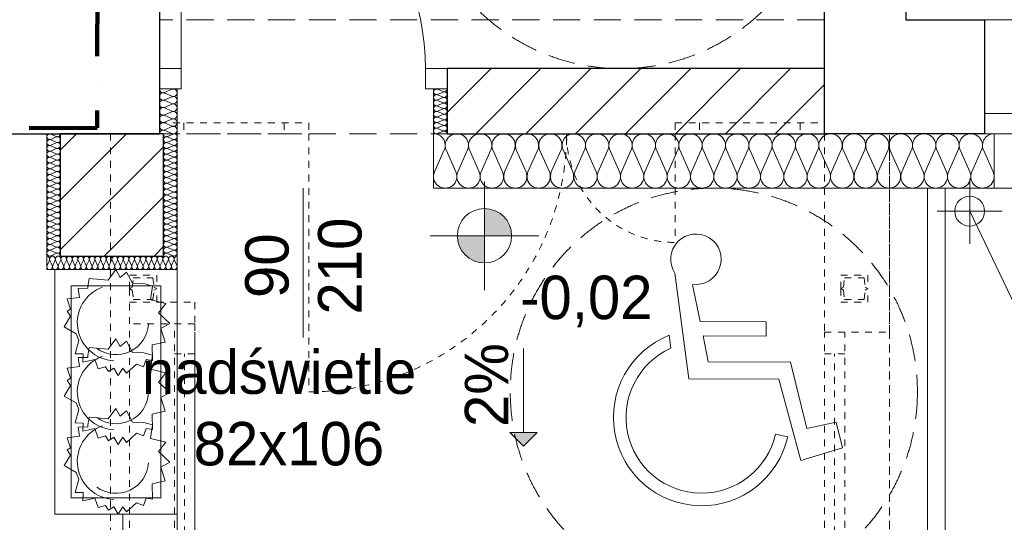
# Model space of a CAD drawing. Extents: x -220425 to -93252, y -20065 to 80294.
# Tile 70 of 103: x -124027 to -120399, y -11445 to -9595. Entities that reach past the tile are written whole.
import ezdxf

# ---------------------------------------------------------------- set-up
doc = ezdxf.new("R2010")
doc.units = 0
doc.header["$MEASUREMENT"] = 0
for name, pattern in [('Hidden Line', [50, 25, -25]), ('Krawędzie ukryte', [150, 100, -50]), ('Kreski i kropki', [450, 250, -100, 0, -100])]:
    doc.linetypes.add(name, pattern=pattern)
for name, color, linetype, lineweight, true_color in [('Arch drzwi_Nr_Pióra__4', 7, 'Continuous', 9, 0x029e21), ('Arch ocieplenie_Nr_Pióra__22', 7, 'Continuous', 9, 0x7f7f7f), ('Arch ocieplenie_Nr_Pióra__24', 7, 'Continuous', 9, 0x029e21), ('Arch okna_Nr_Pióra__4', 7, 'Continuous', 9, 0x029e21), ('Arch wyposarzenie_Nr_Pióra__2', 7, 'Continuous', 13, 0x7f7f7f), ('Arch wyposarzenie_Nr_Pióra__4', 7, 'Continuous', 9, 0x029e21)]:
    doc.layers.add(name, color=color, linetype=linetype, lineweight=lineweight, true_color=true_color)
for name, color, linetype, lineweight in [('Arch opisy_Nr_Pióra__21', 7, 'Continuous', 9), ('Arch rynny_Nr_Pióra__21', 7, 'Continuous', 9), ('Arch schody_Nr_Pióra__21', 7, 'Continuous', 9), ('arch spadki_Nr_Pióra__21', 7, 'Continuous', 9), ('Arch wyburzenia_Nr_Pióra__46', 5, 'Continuous', 13), ('Arch ściany nośne_Nr_Pióra__21', 7, 'Continuous', 9), ('Arch ściany nośne_Nr_Pióra__27', 7, 'Continuous', 30), ('INWENT KONST. DREWNIANA_Nr_Pióra__20', 1, 'Continuous', 100), ('INWENT RZĘDNE_Nr_Pióra__21', 7, 'Continuous', 9), ('INWENT. DRZWI_Nr_Pióra__101', 8, 'Continuous', 13), ('INWENT. OKNA_Nr_Pióra__101', 8, 'Continuous', 13), ('INWENT.ŚCIANY_Nr_Pióra__1', 7, 'Continuous', 25), ('INWENT.ŚCIANY_Nr_Pióra__101', 8, 'Continuous', 13), ('Inwentaryzacja Konst._Nr_Pióra__101', 8, 'Continuous', 13), ('Istniejące schody_Nr_Pióra__101', 8, 'Continuous', 13), ('Istniejące stropy_Nr_Pióra__5', 7, 'Continuous', 13), ('PODKŁAD', 252, 'Continuous', 35)]:
    doc.layers.add(name, color=color, linetype=linetype, lineweight=lineweight)
doc.styles.add('GENERATED_STYLE_2', font='txt')
doc.styles.add('GENERATED_STYLE_6', font='txt')
pattern_1 = [(45, (0, 0), (-91.92388, 91.92388), [])]

# ---------------------------------------------------------------- blocks, each defined once
blk = doc.blocks.new('parter')
at = {"layer": 'Arch schody_Nr_Pióra__21', "linetype": 'Continuous'}
blk.add_hatch(color=252, dxfattribs=at).paths.add_polyline_path([(-186031.2, -11165.1), (-186081.2, -11115.1), (-185981.2, -11115.1)], flags=0)
at = {"layer": 'Arch ściany nośne_Nr_Pióra__21', "linetype": 'Continuous'}
h = blk.add_hatch(dxfattribs=at)
h.set_pattern_fill('Common_Brick', color=252, style=0, pattern_type=2)
h.set_pattern_definition(pattern_1)
h.paths.add_polyline_path([(-184922.4, -9775.1), (-186312.4, -9775.1), (-186312.4, -10015.1), (-184922.4, -10015.1)], flags=0)
h = blk.add_hatch(dxfattribs=at)
h.set_pattern_fill('Common_Brick', color=252, style=0, pattern_type=2)
h.set_pattern_definition(pattern_1)
h.paths.add_polyline_path([(-187737.4, -10015.1), (-187737.4, -10465.1), (-187357.4, -10465.1), (-187357.4, -10015.1)], flags=0)
at = {"layer": 'INWENT RZĘDNE_Nr_Pióra__21', "linetype": 'Continuous'}
for points in [[(-186174.8, -10390.5), (-186074.8, -10390.5), (-186082.4, -10352.2), (-186104.1, -10319.8), (-186136.5, -10298.1), (-186174.8, -10290.5)], [(-186174.8, -10390.5), (-186274.8, -10390.5), (-186267.2, -10428.8), (-186245.5, -10461.2), (-186213.1, -10482.9), (-186174.8, -10490.5)]]:
    blk.add_hatch(color=252, dxfattribs=at).paths.add_polyline_path(points, flags=0)
at = {"layer": 'Arch ocieplenie_Nr_Pióra__22', "color": 252, "linetype": 'Continuous'}
for p, q in [((-187326.7, -9851.3), (-187353, -9862.7)), ((-187353, -9865.1), (-187326.7, -9876.5)), ((-186347.5, -9851), (-186327.3, -9859.6)), ((-186327.3, -9861.3), (-186347.5, -9869.9)), ((-187326.7, -9878.8), (-187353, -9890.2)), ((-187353, -9892.6), (-187326.7, -9904)), ((-186347.5, -9871.6), (-186327.3, -9880.2)), ((-186327.3, -9882), (-186347.5, -9890.5)), ((-186347.5, -9892.3), (-186327.3, -9900.8)), ((-187326.7, -9906.3), (-187353, -9917.7)), ((-187353, -9920.1), (-187326.7, -9931.5)), ((-187326.7, -9933.8), (-187353, -9945.2)), ((-186327.3, -9902.6), (-186347.5, -9911.2)), ((-186347.5, -9912.9), (-186327.3, -9921.5)), ((-186327.3, -9923.2), (-186347.5, -9931.8)), ((-186347.5, -9933.5), (-186327.3, -9942.1)), ((-187353, -9947.6), (-187326.7, -9959)), ((-187326.7, -9961.3), (-187353, -9972.7)), ((-186327.3, -9943.8), (-186347.5, -9952.4)), ((-186347.5, -9954.1), (-186327.3, -9962.7)), ((-186327.3, -9964.5), (-186347.5, -9973)), ((-186347.5, -9974.8), (-186327.3, -9983.3)), ((-187353, -9975.1), (-187326.7, -9986.5)), ((-187326.7, -9988.8), (-187353, -10000.2)), ((-187353, -10002.6), (-187326.7, -10014)), ((-186327.3, -9985.1), (-186347.5, -9993.7)), ((-186347.5, -9995.4), (-186327.3, -10004)), ((-186327.3, -10005.7), (-186347.5, -10014.3)), ((-186358.8, -10155.6), (-186323, -10074.7)), ((-186315.7, -10074.7), (-186280, -10155.6)), ((-186272.7, -10155.6), (-186236.9, -10074.7)), ((-186229.7, -10074.7), (-186193.9, -10155.6)), ((-186186.7, -10155.6), (-186150.9, -10074.7)), ((-186143.7, -10074.7), (-186107.9, -10155.6)), ((-186100.6, -10155.6), (-186064.8, -10074.7)), ((-186057.6, -10074.7), (-186021.8, -10155.6)), ((-186014.6, -10155.6), (-185978.8, -10074.7)), ((-185971.6, -10074.7), (-185935.8, -10155.6)), ((-185928.6, -10155.6), (-185892.8, -10074.7)), ((-185885.5, -10074.7), (-185849.7, -10155.6)), ((-185842.5, -10155.6), (-185806.7, -10074.7)), ((-185799.5, -10074.7), (-185763.7, -10155.6)), ((-185756.5, -10155.6), (-185720.7, -10074.7)), ((-185713.5, -10074.7), (-185677.7, -10155.6)), ((-185670.4, -10155.6), (-185634.6, -10074.7)), ((-185627.4, -10074.7), (-185591.6, -10155.6)), ((-185584.4, -10155.6), (-185548.6, -10074.7)), ((-185541.4, -10074.7), (-185505.6, -10155.6)), ((-185498.4, -10155.6), (-185462.6, -10074.7)), ((-185455.3, -10074.7), (-185419.5, -10155.6)), ((-185412.3, -10155.6), (-185376.5, -10074.7)), ((-185369.3, -10074.7), (-185333.5, -10155.6)), ((-185326.3, -10155.6), (-185290.5, -10074.7)), ((-185283.2, -10074.7), (-185247.5, -10155.6)), ((-185240.2, -10155.6), (-185204.4, -10074.7)), ((-185197.2, -10074.7), (-185161.4, -10155.6)), ((-185154.2, -10155.6), (-185118.4, -10074.7)), ((-185111.2, -10074.7), (-185075.4, -10155.6)), ((-185068.1, -10155.6), (-185032.3, -10074.7)), ((-185025.1, -10074.7), (-184989.3, -10155.6)), ((-184982.1, -10155.6), (-184946.3, -10074.7)), ((-184939.1, -10074.7), (-184903.3, -10155.6)), ((-184896.1, -10155.6), (-184860.3, -10074.7)), ((-184853, -10074.7), (-184817.2, -10155.6)), ((-184810, -10155.6), (-184774.2, -10074.7)), ((-184767, -10074.7), (-184731.2, -10155.6)), ((-184724, -10155.6), (-184688.2, -10074.7)), ((-184681, -10074.7), (-184645.2, -10155.6)), ((-184637.9, -10155.6), (-184602.1, -10074.7)), ((-184594.9, -10074.7), (-184559.1, -10155.6)), ((-184551.9, -10155.6), (-184516.1, -10074.7)), ((-184508.9, -10074.7), (-184473.1, -10155.6)), ((-184465.9, -10155.6), (-184430.1, -10074.7)), ((-184422.8, -10074.7), (-184387, -10155.6)), ((-184379.8, -10155.6), (-184344, -10074.7)), ((-184336.8, -10074.7), (-184301, -10155.6))]:
    blk.add_line(p, q, dxfattribs=at)
for centre, major_axis, ratio, start_param, end_param in [((-187358.6, -9877.6), (13.8, 0), 0.994634, 1.158004, 5.125183), ((-187358.6, -9850.1), (13.8, 0), 0.994634, 3.141593, 5.125182), ((-187321.2, -9863.9), (13.8, 0), 0.994634, 4.299595, 8.266775), ((-186351.7, -9860.5), (10.6, 0), 0.969765, 1.158003, 5.125183), ((-186323, -9850.1), (10.6, 0), 0.969765, 4.299596, 6.283185), ((-186323, -9870.8), (10.6, 0), 0.969765, 4.299595, 8.266774), ((-187358.6, -9905.1), (13.8, 0), 0.994634, 1.158004, 5.125183), ((-187321.2, -9891.4), (13.8, 0), 0.994634, 4.299595, 8.266775), ((-186351.7, -9881.1), (10.6, 0), 0.969765, 1.158003, 5.125183), ((-186351.7, -9901.7), (10.6, 0), 0.969765, 1.158003, 5.125183), ((-186323, -9891.4), (10.6, 0), 0.969765, 4.299595, 8.266774), ((-186323, -9912), (10.6, 0), 0.969765, 4.299595, 8.266774), ((-187358.6, -9932.6), (13.8, 0), 0.994634, 1.158004, 5.125183), ((-187321.2, -9918.9), (13.8, 0), 0.994634, 4.299595, 8.266775), ((-187321.2, -9946.4), (13.8, 0), 0.994634, 4.299595, 8.266775), ((-186351.7, -9922.3), (10.6, 0), 0.969765, 1.158003, 5.125183), ((-186351.7, -9943), (10.6, 0), 0.969765, 1.158003, 5.125183), ((-186323, -9932.6), (10.6, 0), 0.969765, 4.299595, 8.266774), ((-187358.6, -9960.1), (13.8, 0), 0.994634, 1.158004, 5.125183), ((-187358.6, -9987.6), (13.8, 0), 0.994634, 1.158004, 5.125183), ((-187321.2, -9973.9), (13.8, 0), 0.994634, 4.299595, 8.266775), ((-186351.7, -9963.6), (10.6, 0), 0.969765, 1.158003, 5.125183), ((-186351.7, -9984.2), (10.6, 0), 0.969765, 1.158003, 5.125183), ((-186323, -9953.3), (10.6, 0), 0.969765, 4.299595, 8.266774), ((-186323, -9973.9), (10.6, 0), 0.969765, 4.299595, 8.266774), ((-187358.6, -10015.1), (13.8, 0), 0.994634, 1.158004, 3.141593), ((-187321.2, -10001.4), (13.8, 0), 0.994634, 4.299595, 8.266775), ((-186351.7, -10004.8), (10.6, 0), 0.969765, 1.158003, 5.125183), ((-186323, -9994.5), (10.6, 0), 0.969765, 4.299595, 8.266774), ((-186323, -10015.1), (10.6, 0), 0.969765, 0, 1.983589), ((-186362.4, -10057.7), (43, 0), 0.988721, 5.870392, 7.853982), ((-186276.3, -10057.7), (43, 0), 0.988721, 5.870392, 9.837571), ((-186190.3, -10057.7), (43, 0), 0.988721, 5.870392, 9.837571), ((-186104.3, -10057.7), (43, 0), 0.988721, 5.870392, 9.837571), ((-186018.2, -10057.7), (43, 0), 0.988721, 5.870392, 9.837571), ((-185932.2, -10057.7), (43, 0), 0.988721, 5.870392, 9.837571), ((-185846.1, -10057.7), (43, 0), 0.988721, 5.870392, 9.837571), ((-185760.1, -10057.7), (43, 0), 0.988721, 5.870392, 9.837571), ((-185674, -10057.7), (43, 0), 0.988721, 5.870392, 9.837571), ((-185588, -10057.7), (43, 0), 0.988721, 5.870392, 9.837571), ((-185502, -10057.7), (43, 0), 0.988721, 5.870392, 9.837571), ((-185415.9, -10057.7), (43, 0), 0.988721, 5.870392, 9.837571), ((-185329.9, -10057.7), (43, 0), 0.988721, 5.870392, 9.837571), ((-185243.8, -10057.7), (43, 0), 0.988721, 5.870392, 9.837571), ((-185157.8, -10057.7), (43, 0), 0.988721, 5.870392, 9.837571), ((-185071.8, -10057.7), (43, 0), 0.988721, 5.870392, 9.837571), ((-184985.7, -10057.7), (43, 0), 0.988721, 5.870392, 9.837571), ((-184899.7, -10057.7), (43, 0), 0.988721, 5.870392, 9.837571), ((-184813.6, -10057.7), (43, 0), 0.988721, 5.870392, 9.837571), ((-184727.6, -10057.7), (43, 0), 0.988721, 5.870392, 9.837571), ((-184641.5, -10057.7), (43, 0), 0.988721, 5.870392, 9.837571), ((-184555.5, -10057.7), (43, 0), 0.988721, 5.870392, 9.837571), ((-184469.5, -10057.7), (43, 0), 0.988721, 5.870392, 9.837571), ((-184383.4, -10057.7), (43, 0), 0.988721, 5.870392, 9.837571), ((-184297.4, -10057.7), (43, 0), 0.988721, 1.570796, 3.554385), ((-186319.4, -10172.6), (43, 0), 0.988721, 2.728799, 6.695979), ((-186233.3, -10172.6), (43, 0), 0.988721, 2.728799, 6.695979), ((-186147.3, -10172.6), (43, 0), 0.988721, 2.728799, 6.695979), ((-186061.2, -10172.6), (43, 0), 0.988721, 2.728799, 6.695979), ((-185975.2, -10172.6), (43, 0), 0.988721, 2.728799, 6.695979), ((-185889.2, -10172.6), (43, 0), 0.988721, 2.728799, 6.695979), ((-185803.1, -10172.6), (43, 0), 0.988721, 2.728799, 6.695979), ((-185717.1, -10172.6), (43, 0), 0.988721, 2.728799, 6.695979), ((-185631, -10172.6), (43, 0), 0.988721, 2.728799, 6.695979), ((-185545, -10172.6), (43, 0), 0.988721, 2.728799, 6.695979), ((-185458.9, -10172.6), (43, 0), 0.988721, 2.728799, 6.695979), ((-185372.9, -10172.6), (43, 0), 0.988721, 2.728799, 6.695979), ((-185286.9, -10172.6), (43, 0), 0.988721, 2.728799, 6.695979), ((-185200.8, -10172.6), (43, 0), 0.988721, 2.728799, 6.695979), ((-185114.8, -10172.6), (43, 0), 0.988721, 2.728799, 6.695979), ((-185028.7, -10172.6), (43, 0), 0.988721, 2.728799, 6.695979), ((-184942.7, -10172.6), (43, 0), 0.988721, 2.728799, 6.695979), ((-184856.7, -10172.6), (43, 0), 0.988721, 2.728799, 6.695979), ((-184770.6, -10172.6), (43, 0), 0.988721, 2.728799, 6.695979), ((-184684.6, -10172.6), (43, 0), 0.988721, 2.728799, 6.695979), ((-184598.5, -10172.6), (43, 0), 0.988721, 2.728799, 6.695979), ((-184512.5, -10172.6), (43, 0), 0.988721, 2.728799, 6.695979), ((-184426.4, -10172.6), (43, 0), 0.988721, 2.728799, 6.695979), ((-184340.4, -10172.6), (43, 0), 0.988721, 2.728799, 6.695979)]:
    blk.add_ellipse(centre, major_axis=major_axis, ratio=ratio, start_param=start_param, end_param=end_param, dxfattribs=at)
at = {"layer": 'Arch ocieplenie_Nr_Pióra__24', "color": 252, "linetype": 'Continuous'}
for p, q in [((-187772.5, -10016), (-187752.3, -10025)), ((-187752.3, -10026.8), (-187772.5, -10035.7)), ((-187772.5, -10037.5), (-187752.3, -10046.4)), ((-187322.3, -10016), (-187342.5, -10025)), ((-187342.5, -10026.8), (-187322.3, -10035.7)), ((-187322.3, -10037.5), (-187342.5, -10046.4)), ((-187752.3, -10048.2), (-187772.5, -10057.1)), ((-187772.5, -10058.9), (-187752.3, -10067.8)), ((-187752.3, -10069.6), (-187772.5, -10078.5)), ((-187772.5, -10080.3), (-187752.3, -10089.2)), ((-187342.5, -10048.2), (-187322.3, -10057.1)), ((-187322.3, -10058.9), (-187342.5, -10067.8)), ((-187342.5, -10069.6), (-187322.3, -10078.5)), ((-187322.3, -10080.3), (-187342.5, -10089.2)), ((-187752.3, -10091), (-187772.5, -10100)), ((-187772.5, -10101.8), (-187752.3, -10110.7)), ((-187752.3, -10112.5), (-187772.5, -10121.4)), ((-187342.5, -10091), (-187322.3, -10100)), ((-187322.3, -10101.8), (-187342.5, -10110.7)), ((-187342.5, -10112.5), (-187322.3, -10121.4)), ((-187772.5, -10123.2), (-187752.3, -10132.1)), ((-187752.3, -10133.9), (-187772.5, -10142.8)), ((-187772.5, -10144.6), (-187752.3, -10153.5)), ((-187752.3, -10155.3), (-187772.5, -10164.2)), ((-187322.3, -10123.2), (-187342.5, -10132.1)), ((-187342.5, -10133.9), (-187322.3, -10142.8)), ((-187322.3, -10144.6), (-187342.5, -10153.5)), ((-187342.5, -10155.3), (-187322.3, -10164.2)), ((-187772.5, -10166), (-187752.3, -10175)), ((-187752.3, -10176.8), (-187772.5, -10185.7)), ((-187772.5, -10187.5), (-187752.3, -10196.4)), ((-187322.3, -10166), (-187342.5, -10175)), ((-187342.5, -10176.8), (-187322.3, -10185.7)), ((-187322.3, -10187.5), (-187342.5, -10196.4)), ((-187752.3, -10198.2), (-187772.5, -10207.1)), ((-187772.5, -10208.9), (-187752.3, -10217.8)), ((-187752.3, -10219.6), (-187772.5, -10228.5)), ((-187342.5, -10198.2), (-187322.3, -10207.1)), ((-187322.3, -10208.9), (-187342.5, -10217.8)), ((-187342.5, -10219.6), (-187322.3, -10228.5)), ((-187772.5, -10230.3), (-187752.3, -10239.2)), ((-187752.3, -10241), (-187772.5, -10250)), ((-187772.5, -10251.8), (-187752.3, -10260.7)), ((-187752.3, -10262.5), (-187772.5, -10271.4)), ((-187322.3, -10230.3), (-187342.5, -10239.2)), ((-187342.5, -10241), (-187322.3, -10250)), ((-187322.3, -10251.8), (-187342.5, -10260.7)), ((-187342.5, -10262.5), (-187322.3, -10271.4)), ((-187772.5, -10273.2), (-187752.3, -10282.1)), ((-187752.3, -10283.9), (-187772.5, -10292.8)), ((-187772.5, -10294.6), (-187752.3, -10303.5)), ((-187322.3, -10273.2), (-187342.5, -10282.1)), ((-187342.5, -10283.9), (-187322.3, -10292.8)), ((-187322.3, -10294.6), (-187342.5, -10303.5)), ((-187752.3, -10305.3), (-187772.5, -10314.2)), ((-187772.5, -10316), (-187752.3, -10325)), ((-187752.3, -10326.8), (-187772.5, -10335.7)), ((-187772.5, -10337.5), (-187752.3, -10346.4)), ((-187342.5, -10305.3), (-187322.3, -10314.2)), ((-187322.3, -10316), (-187342.5, -10325)), ((-187342.5, -10326.8), (-187322.3, -10335.7)), ((-187322.3, -10337.5), (-187342.5, -10346.4)), ((-187752.3, -10348.2), (-187772.5, -10357.1)), ((-187772.5, -10358.9), (-187752.3, -10367.8)), ((-187752.3, -10369.6), (-187772.5, -10378.5)), ((-187342.5, -10348.2), (-187322.3, -10357.1)), ((-187322.3, -10358.9), (-187342.5, -10367.8)), ((-187342.5, -10369.6), (-187322.3, -10378.5)), ((-187772.5, -10380.3), (-187752.3, -10389.2)), ((-187752.3, -10391), (-187772.5, -10400)), ((-187772.5, -10401.8), (-187752.3, -10410.7)), ((-187322.3, -10380.3), (-187342.5, -10389.2)), ((-187342.5, -10391), (-187322.3, -10400)), ((-187322.3, -10401.8), (-187342.5, -10410.7)), ((-187752.3, -10412.5), (-187772.5, -10421.4)), ((-187772.5, -10423.2), (-187752.3, -10432.1)), ((-187752.3, -10433.9), (-187772.5, -10442.8)), ((-187772.5, -10444.6), (-187752.3, -10453.5)), ((-187342.5, -10412.5), (-187322.3, -10421.4)), ((-187322.3, -10423.2), (-187342.5, -10432.1)), ((-187342.5, -10433.9), (-187322.3, -10442.8)), ((-187322.3, -10444.6), (-187342.5, -10453.5)), ((-187786.5, -10500.2), (-187777.8, -10480)), ((-187776.1, -10480), (-187767.4, -10500.2)), ((-187752.3, -10455.3), (-187772.5, -10464.2)), ((-187765.6, -10500.2), (-187757, -10480)), ((-187755.2, -10480), (-187746.5, -10500.2)), ((-187744.8, -10500.2), (-187736.1, -10480)), ((-187734.3, -10480), (-187725.6, -10500.2)), ((-187723.9, -10500.2), (-187715.2, -10480)), ((-187713.5, -10480), (-187704.8, -10500.2)), ((-187703, -10500.2), (-187694.3, -10480)), ((-187692.6, -10480), (-187683.9, -10500.2)), ((-187682.2, -10500.2), (-187673.5, -10480)), ((-187671.7, -10480), (-187663, -10500.2)), ((-187661.3, -10500.2), (-187652.6, -10480)), ((-187650.9, -10480), (-187642.2, -10500.2)), ((-187640.4, -10500.2), (-187631.7, -10480)), ((-187630, -10480), (-187621.3, -10500.2)), ((-187619.5, -10500.2), (-187610.9, -10480)), ((-187609.1, -10480), (-187600.4, -10500.2)), ((-187598.7, -10500.2), (-187590, -10480)), ((-187588.2, -10480), (-187579.6, -10500.2)), ((-187577.8, -10500.2), (-187569.1, -10480)), ((-187567.4, -10480), (-187558.7, -10500.2)), ((-187556.9, -10500.2), (-187548.3, -10480)), ((-187546.5, -10480), (-187537.8, -10500.2)), ((-187536.1, -10500.2), (-187527.4, -10480)), ((-187525.6, -10480), (-187517, -10500.2)), ((-187515.2, -10500.2), (-187506.5, -10480)), ((-187504.8, -10480), (-187496.1, -10500.2)), ((-187494.3, -10500.2), (-187485.6, -10480)), ((-187483.9, -10480), (-187475.2, -10500.2)), ((-187473.5, -10500.2), (-187464.8, -10480)), ((-187463, -10480), (-187454.3, -10500.2)), ((-187452.6, -10500.2), (-187443.9, -10480)), ((-187442.2, -10480), (-187433.5, -10500.2)), ((-187431.7, -10500.2), (-187423, -10480)), ((-187421.3, -10480), (-187412.6, -10500.2)), ((-187410.9, -10500.2), (-187402.2, -10480)), ((-187400.4, -10480), (-187391.7, -10500.2)), ((-187390, -10500.2), (-187381.3, -10480)), ((-187379.5, -10480), (-187370.9, -10500.2)), ((-187369.1, -10500.2), (-187360.4, -10480)), ((-187358.7, -10480), (-187350, -10500.2)), ((-187348.2, -10500.2), (-187339.6, -10480)), ((-187342.5, -10455.3), (-187322.3, -10464.2)), ((-187337.8, -10480), (-187329.1, -10500.2)), ((-187327.4, -10500.2), (-187318.7, -10480)), ((-187316.9, -10480), (-187308.3, -10500.2))]:
    blk.add_line(p, q, dxfattribs=at)
for centre, major_axis, ratio, start_param, end_param in [((-187776.7, -10025.9), (0, -10.7), 0.992498, 2.728799, 6.695979), ((-187776.7, -10047.3), (0, -10.7), 0.992498, 2.728799, 6.695979), ((-187748, -10015.1), (0, -10.7), 0.992498, 5.870392, 7.853982), ((-187748, -10036.6), (0, -10.7), 0.992498, 5.870392, 9.837571), ((-187748, -10058), (0, -10.7), 0.992498, 5.870392, 9.837571), ((-187346.7, -10036.6), (0, -10.7), 0.992498, 2.7288, 6.695979), ((-187346.7, -10058), (0, -10.7), 0.992498, 2.7288, 6.695979), ((-187346.7, -10015.1), (0, -10.7), 0.992498, 4.712389, 6.695979), ((-187318, -10025.9), (0, -10.7), 0.992498, 5.870392, 9.837571), ((-187318, -10047.3), (0, -10.7), 0.992498, 5.870392, 9.837571), ((-187776.7, -10068.7), (0, -10.7), 0.992498, 2.728799, 6.695979), ((-187776.7, -10090.1), (0, -10.7), 0.992498, 2.728799, 6.695979), ((-187748, -10079.4), (0, -10.7), 0.992498, 5.870392, 9.837571), ((-187346.7, -10079.4), (0, -10.7), 0.992498, 2.7288, 6.695979), ((-187318, -10068.7), (0, -10.7), 0.992498, 5.870392, 9.837571), ((-187318, -10090.1), (0, -10.7), 0.992498, 5.870392, 9.837571), ((-187776.7, -10111.6), (0, -10.7), 0.992498, 2.728799, 6.695979), ((-187748, -10100.9), (0, -10.7), 0.992498, 5.870392, 9.837571), ((-187748, -10122.3), (0, -10.7), 0.992498, 5.870392, 9.837571), ((-187346.7, -10100.9), (0, -10.7), 0.992498, 2.7288, 6.695979), ((-187346.7, -10122.3), (0, -10.7), 0.992498, 2.7288, 6.695979), ((-187318, -10111.6), (0, -10.7), 0.992498, 5.870392, 9.837571), ((-187776.7, -10133), (0, -10.7), 0.992498, 2.728799, 6.695979), ((-187776.7, -10154.4), (0, -10.7), 0.992498, 2.728799, 6.695979), ((-187748, -10143.7), (0, -10.7), 0.992498, 5.870392, 9.837571), ((-187748, -10165.1), (0, -10.7), 0.992498, 5.870392, 9.837571), ((-187346.7, -10143.7), (0, -10.7), 0.992498, 2.7288, 6.695979), ((-187346.7, -10165.1), (0, -10.7), 0.992498, 2.7288, 6.695979), ((-187318, -10133), (0, -10.7), 0.992498, 5.870392, 9.837571), ((-187318, -10154.4), (0, -10.7), 0.992498, 5.870392, 9.837571), ((-187776.7, -10175.9), (0, -10.7), 0.992498, 2.728799, 6.695979), ((-187776.7, -10197.3), (0, -10.7), 0.992498, 2.728799, 6.695979), ((-187748, -10186.6), (0, -10.7), 0.992498, 5.870392, 9.837571), ((-187346.7, -10186.6), (0, -10.7), 0.992498, 2.7288, 6.695979), ((-187318, -10175.9), (0, -10.7), 0.992498, 5.870392, 9.837571), ((-187318, -10197.3), (0, -10.7), 0.992498, 5.870392, 9.837571), ((-187776.7, -10218.7), (0, -10.7), 0.992498, 2.728799, 6.695979), ((-187776.7, -10240.1), (0, -10.7), 0.992498, 2.728799, 6.695979), ((-187748, -10208), (0, -10.7), 0.992498, 5.870392, 9.837571), ((-187748, -10229.4), (0, -10.7), 0.992498, 5.870392, 9.837571), ((-187346.7, -10208), (0, -10.7), 0.992498, 2.7288, 6.695979), ((-187346.7, -10229.4), (0, -10.7), 0.992498, 2.7288, 6.695979), ((-187318, -10218.7), (0, -10.7), 0.992498, 5.870392, 9.837571), ((-187318, -10240.1), (0, -10.7), 0.992498, 5.870392, 9.837571), ((-187776.7, -10261.6), (0, -10.7), 0.992498, 2.728799, 6.695979), ((-187748, -10250.9), (0, -10.7), 0.992498, 5.870392, 9.837571), ((-187748, -10272.3), (0, -10.7), 0.992498, 5.870392, 9.837571), ((-187346.7, -10250.9), (0, -10.7), 0.992498, 2.7288, 6.695979), ((-187346.7, -10272.3), (0, -10.7), 0.992498, 2.7288, 6.695979), ((-187318, -10261.6), (0, -10.7), 0.992498, 5.870392, 9.837571), ((-187776.7, -10283), (0, -10.7), 0.992498, 2.728799, 6.695979), ((-187776.7, -10304.4), (0, -10.7), 0.992498, 2.728799, 6.695979), ((-187748, -10293.7), (0, -10.7), 0.992498, 5.870392, 9.837571), ((-187346.7, -10293.7), (0, -10.7), 0.992498, 2.7288, 6.695979), ((-187318, -10283), (0, -10.7), 0.992498, 5.870392, 9.837571), ((-187318, -10304.4), (0, -10.7), 0.992498, 5.870392, 9.837571), ((-187776.7, -10325.9), (0, -10.7), 0.992498, 2.728799, 6.695979), ((-187776.7, -10347.3), (0, -10.7), 0.992498, 2.728799, 6.695979), ((-187748, -10315.1), (0, -10.7), 0.992498, 5.870392, 9.837571), ((-187748, -10336.6), (0, -10.7), 0.992498, 5.870392, 9.837571), ((-187346.7, -10315.1), (0, -10.7), 0.992498, 2.7288, 6.695979), ((-187346.7, -10336.6), (0, -10.7), 0.992498, 2.7288, 6.695979), ((-187318, -10325.9), (0, -10.7), 0.992498, 5.870392, 9.837571), ((-187318, -10347.3), (0, -10.7), 0.992498, 5.870392, 9.837571), ((-187776.7, -10368.7), (0, -10.7), 0.992498, 2.728799, 6.695979), ((-187748, -10358), (0, -10.7), 0.992498, 5.870392, 9.837571), ((-187748, -10379.4), (0, -10.7), 0.992498, 5.870392, 9.837571), ((-187346.7, -10358), (0, -10.7), 0.992498, 2.7288, 6.695979), ((-187346.7, -10379.4), (0, -10.7), 0.992498, 2.7288, 6.695979), ((-187318, -10368.7), (0, -10.7), 0.992498, 5.870392, 9.837571), ((-187776.7, -10390.1), (0, -10.7), 0.992498, 2.728799, 6.695979), ((-187776.7, -10411.6), (0, -10.7), 0.992498, 2.728799, 6.695979), ((-187748, -10400.9), (0, -10.7), 0.992498, 5.870392, 9.837571), ((-187346.7, -10400.9), (0, -10.7), 0.992498, 2.7288, 6.695979), ((-187318, -10390.1), (0, -10.7), 0.992498, 5.870392, 9.837571), ((-187318, -10411.6), (0, -10.7), 0.992498, 5.870392, 9.837571), ((-187776.7, -10433), (0, -10.7), 0.992498, 2.728799, 6.695979), ((-187776.7, -10454.4), (0, -10.7), 0.992498, 2.728799, 6.695979), ((-187748, -10422.3), (0, -10.7), 0.992498, 5.870392, 9.837571), ((-187748, -10443.7), (0, -10.7), 0.992498, 5.870392, 9.837571), ((-187346.7, -10422.3), (0, -10.7), 0.992498, 2.7288, 6.695979), ((-187346.7, -10443.7), (0, -10.7), 0.992498, 2.7288, 6.695979), ((-187318, -10433), (0, -10.7), 0.992498, 5.870392, 9.837571), ((-187318, -10454.4), (0, -10.7), 0.992498, 5.870392, 9.837571), ((-187787.4, -10475.8), (0, 10.6), 0.981276, 4.299596, 6.283185), ((-187766.5, -10475.8), (0, 10.6), 0.981276, 4.299595, 8.266774), ((-187745.6, -10475.8), (0, 10.6), 0.981276, 4.299595, 8.266774), ((-187748, -10465.1), (0, -10.7), 0.992498, 1.570796, 3.554385), ((-187724.8, -10475.8), (0, 10.6), 0.981276, 4.299595, 8.266774), ((-187703.9, -10475.8), (0, 10.6), 0.981276, 4.299595, 8.266774), ((-187683, -10475.8), (0, 10.6), 0.981276, 4.299595, 8.266774), ((-187662.2, -10475.8), (0, 10.6), 0.981276, 4.299595, 8.266774), ((-187641.3, -10475.8), (0, 10.6), 0.981276, 4.299595, 8.266774), ((-187620.4, -10475.8), (0, 10.6), 0.981276, 4.299595, 8.266774), ((-187599.6, -10475.8), (0, 10.6), 0.981276, 4.299595, 8.266774), ((-187578.7, -10475.8), (0, 10.6), 0.981276, 4.299595, 8.266774), ((-187557.8, -10475.8), (0, 10.6), 0.981276, 4.299595, 8.266774), ((-187536.9, -10475.8), (0, 10.6), 0.981276, 4.299595, 8.266774), ((-187516.1, -10475.8), (0, 10.6), 0.981276, 4.299595, 8.266774), ((-187495.2, -10475.8), (0, 10.6), 0.981276, 4.299595, 8.266774), ((-187474.3, -10475.8), (0, 10.6), 0.981276, 4.299595, 8.266774), ((-187453.5, -10475.8), (0, 10.6), 0.981276, 4.299595, 8.266774), ((-187432.6, -10475.8), (0, 10.6), 0.981276, 4.299595, 8.266774), ((-187411.7, -10475.8), (0, 10.6), 0.981276, 4.299595, 8.266774), ((-187390.9, -10475.8), (0, 10.6), 0.981276, 4.299595, 8.266774), ((-187370, -10475.8), (0, 10.6), 0.981276, 4.299595, 8.266774), ((-187349.1, -10475.8), (0, 10.6), 0.981276, 4.299595, 8.266774), ((-187346.7, -10465.1), (0, -10.7), 0.992498, 2.7288, 4.712389), ((-187328.3, -10475.8), (0, 10.6), 0.981276, 4.299595, 8.266774), ((-187307.4, -10475.8), (0, 10.6), 0.981276, 0, 1.983589), ((-187776.9, -10504.5), (0, 10.6), 0.981276, 1.158003, 5.125183), ((-187756.1, -10504.5), (0, 10.6), 0.981276, 1.158003, 5.125183), ((-187735.2, -10504.5), (0, 10.6), 0.981276, 1.158003, 5.125183), ((-187714.3, -10504.5), (0, 10.6), 0.981276, 1.158003, 5.125183), ((-187693.5, -10504.5), (0, 10.6), 0.981276, 1.158003, 5.125183), ((-187672.6, -10504.5), (0, 10.6), 0.981276, 1.158003, 5.125183), ((-187651.7, -10504.5), (0, 10.6), 0.981276, 1.158003, 5.125183), ((-187630.9, -10504.5), (0, 10.6), 0.981276, 1.158003, 5.125183), ((-187610, -10504.5), (0, 10.6), 0.981276, 1.158003, 5.125183), ((-187589.1, -10504.5), (0, 10.6), 0.981276, 1.158003, 5.125183), ((-187568.3, -10504.5), (0, 10.6), 0.981276, 1.158003, 5.125183), ((-187547.4, -10504.5), (0, 10.6), 0.981276, 1.158003, 5.125183), ((-187526.5, -10504.5), (0, 10.6), 0.981276, 1.158003, 5.125183), ((-187505.6, -10504.5), (0, 10.6), 0.981276, 1.158003, 5.125183), ((-187484.8, -10504.5), (0, 10.6), 0.981276, 1.158003, 5.125183), ((-187463.9, -10504.5), (0, 10.6), 0.981276, 1.158003, 5.125183), ((-187443, -10504.5), (0, 10.6), 0.981276, 1.158003, 5.125183), ((-187422.2, -10504.5), (0, 10.6), 0.981276, 1.158003, 5.125183), ((-187401.3, -10504.5), (0, 10.6), 0.981276, 1.158003, 5.125183), ((-187380.4, -10504.5), (0, 10.6), 0.981276, 1.158003, 5.125183), ((-187359.6, -10504.5), (0, 10.6), 0.981276, 1.158003, 5.125183), ((-187338.7, -10504.5), (0, 10.6), 0.981276, 1.158003, 5.125183), ((-187317.8, -10504.5), (0, 10.6), 0.981276, 1.158003, 5.125183)]:
    blk.add_ellipse(centre, major_axis=major_axis, ratio=ratio, start_param=start_param, end_param=end_param, dxfattribs=at)
at = {"layer": 'Arch okna_Nr_Pióra__4', "color": 252, "linetype": 'Continuous'}
for p, q in [((-187292.4, -9775.1), (-187292.4, -8875.1)), ((-184332.4, -9595.1), (-181942.4, -9595.1)), ((-187372.4, -9775.1), (-187292.4, -9775.1)), ((-187292.4, -9775.1), (-187292.4, -9850.1)), ((-186392.4, -9775.1), (-186312.4, -9775.1)), ((-186392.4, -9775.1), (-186392.4, -9850.1)), ((-187372.4, -9850.1), (-187292.4, -9850.1)), ((-186392.4, -9850.1), (-186312.4, -9850.1)), ((-184332.4, -9940.1), (-181942.4, -9940.1)), ((-184332.4, -10015.1), (-181942.4, -10015.1)), ((-186842.4, -10215.1), (-186842.4, -10765.1)), ((-184297.4, -10215.1), (-182007.4, -10215.1))]:
    blk.add_line(p, q, dxfattribs=at)
blk.add_arc((-187292.4, -9775.1), 900, 0, 90, dxfattribs=at)
at = {"layer": 'Arch opisy_Nr_Pióra__21', "color": 252, "linetype": 'Krawędzie ukryte'}
for centre in [(-185672.4, -9025.1), (-185329.9, -10965.1)]:
    blk.add_circle(centre, 750, dxfattribs=at)
at = {"layer": 'Arch rynny_Nr_Pióra__21', "color": 252, "linetype": 'Continuous'}
for p, q in [((-184387.4, -10180.1), (-184387.4, -10420.1)), ((-184267.4, -10300.1), (-184507.4, -10300.1)), ((-183732.2, -11666.4), (-184387.4, -10300.1))]:
    blk.add_line(p, q, dxfattribs=at)
blk.add_circle((-184387.4, -10300.1), 55, dxfattribs=at)
at = {"layer": 'Arch schody_Nr_Pióra__21', "color": 252, "linetype": 'Continuous'}
for p, q in [((-184542.4, -10215.1), (-184542.4, -12815.1)), ((-184477.4, -10215.1), (-184477.4, -12815.1)), ((-187307.4, -10515.1), (-187757.4, -10515.1)), ((-187757.4, -10515.1), (-187757.4, -11415.1)), ((-187307.4, -11415.1), (-187307.4, -10515.1)), ((-187697.4, -10575.1), (-187697.4, -11355.1)), ((-187367.4, -10575.1), (-187697.4, -10575.1)), ((-187367.4, -11355.1), (-187367.4, -10575.1)), ((-186031.2, -10805.1), (-186031.2, -11115.1)), ((-186081.2, -11115.1), (-185981.2, -11115.1)), ((-186031.2, -11165.1), (-186081.2, -11115.1)), ((-186031.2, -11165.1), (-185981.2, -11115.1)), ((-187697.4, -11355.1), (-187367.4, -11355.1)), ((-187307.4, -11415.1), (-187757.4, -11415.1)), ((-187307.4, -11415.1), (-187507.4, -11415.1)), ((-187507.4, -11415.1), (-187507.4, -20065.1)), ((-187307.4, -11415.1), (-187307.4, -20065.1))]:
    blk.add_line(p, q, dxfattribs=at)
at = {"layer": 'Arch wyburzenia_Nr_Pióra__46', "color": 252, "linetype": 'Continuous'}
for p, q in [((-187307.4, -9850.1), (-187307.4, -10515.1)), ((-186362.4, -9850.1), (-186362.4, -10215.1)), ((-187787.4, -10515.1), (-187787.4, -10015.1)), ((-184297.4, -10215.1), (-184297.4, -10015.1)), ((-186362.4, -10215.1), (-184297.4, -10215.1)), ((-187307.4, -10515.1), (-187787.4, -10515.1))]:
    blk.add_line(p, q, dxfattribs=at)
at = {"layer": 'Arch wyposarzenie_Nr_Pióra__2', "color": 252, "linetype": 'Continuous'}
for p, q in [((-185473.6, -10528.1), (-185421.5, -10917.3)), ((-185380.7, -10706.1), (-185408.2, -10571.3)), ((-185137.2, -10707.1), (-185380.7, -10706.1)), ((-185137.4, -10760.4), (-185137.2, -10707.1)), ((-185494.4, -10756.7), (-185488, -10804.4)), ((-185369.8, -10759.4), (-185137.4, -10760.4)), ((-185350.4, -10854.7), (-185369.8, -10759.4)), ((-185047.3, -10855.9), (-185350.4, -10854.7)), ((-184987.1, -11100.4), (-185047.3, -10855.9)), ((-185421.5, -10917.3), (-185090.8, -10918.6)), ((-185090.8, -10918.6), (-185009.4, -11217.8)), ((-184878.9, -11076.8), (-184987.1, -11100.4)), ((-184855.7, -11171.3), (-184878.9, -11076.8)), ((-185057.8, -11131), (-185103.1, -11120.7)), ((-185009.4, -11217.8), (-184855.7, -11171.3))]:
    blk.add_line(p, q, dxfattribs=at)
for centre, major_axis, start_param, end_param in [((-185396, -10477), (92.9, 0), 4.583801, 10.008202), ((-185374.8, -11059), (325.1, 0), 1.947533, 6.059917), ((-185374.8, -11059), (278.7, 0), 1.989195, 6.059917)]:
    blk.add_ellipse(centre, major_axis=major_axis, ratio=0.999933, start_param=start_param, end_param=end_param, dxfattribs=at)
at = {"layer": 'Arch wyposarzenie_Nr_Pióra__4', "color": 252, "linetype": 'Continuous'}
for p, q in [((-187561.3, -10553.3), (-187533.5, -10515.1)), ((-187533.5, -10515.1), (-187516.8, -10543.5)), ((-187635.5, -10576.7), (-187631.5, -10547.6)), ((-187631.5, -10547.6), (-187561.3, -10553.3)), ((-187516.8, -10543.5), (-187493.2, -10524)), ((-187493.2, -10524), (-187471.7, -10565.4)), ((-187672.2, -10584), (-187635.9, -10583.6)), ((-187667.2, -10617.2), (-187672.2, -10584)), ((-187635.9, -10583.6), (-187635.5, -10576.7)), ((-187471.7, -10565.4), (-187430.4, -10566.7)), ((-187430.4, -10566.7), (-187398.2, -10575.5)), ((-187398.2, -10575.5), (-187405.4, -10626.6)), ((-187711.8, -10623.2), (-187667.2, -10617.2)), ((-187699.9, -10660.6), (-187711.8, -10623.2)), ((-187405.4, -10626.6), (-187348.2, -10640)), ((-187712.3, -10668.2), (-187699.9, -10660.6)), ((-187348.2, -10640), (-187375.8, -10674.6)), ((-187723.3, -10726.2), (-187699.6, -10687)), ((-187699.6, -10687), (-187712.3, -10668.2)), ((-187375.8, -10674.6), (-187334, -10712.8)), ((-187678.6, -10751.6), (-187723.3, -10726.2)), ((-187334, -10712.8), (-187367.4, -10732)), ((-187367.4, -10732), (-187351.3, -10781.9)), ((-187669.2, -10775.9), (-187678.6, -10751.6)), ((-187561.3, -10807.8), (-187533.5, -10769.6)), ((-187533.5, -10769.6), (-187516.8, -10797.9)), ((-187682.3, -10824.7), (-187669.2, -10775.9)), ((-187635.5, -10831.2), (-187631.5, -10802.1)), ((-187631.5, -10802.1), (-187561.3, -10807.8)), ((-187516.8, -10797.9), (-187493.2, -10778.5)), ((-187493.2, -10778.5), (-187471.7, -10819.9)), ((-187351.3, -10781.9), (-187398.9, -10792.4)), ((-187398.9, -10792.4), (-187397.6, -10849)), ((-187653.6, -10825.4), (-187682.3, -10824.7)), ((-187672.2, -10838.4), (-187635.9, -10838.1)), ((-187667.2, -10871.6), (-187672.2, -10838.4)), ((-187654.2, -10855.2), (-187653.6, -10825.4)), ((-187609.9, -10845.4), (-187654.2, -10855.2)), ((-187635.9, -10838.1), (-187635.5, -10831.2)), ((-187598.1, -10880.7), (-187609.9, -10845.4)), ((-187471.7, -10819.9), (-187430.4, -10821.2)), ((-187430.4, -10821.2), (-187398.2, -10830)), ((-187398.2, -10830), (-187405.4, -10881)), ((-187711.8, -10877.6), (-187667.2, -10871.6)), ((-187699.9, -10915.1), (-187711.8, -10877.6)), ((-187571.5, -10872.7), (-187598.1, -10880.7)), ((-187560.4, -10890.2), (-187571.5, -10872.7)), ((-187540.2, -10877.9), (-187560.4, -10890.2)), ((-187524.7, -10904.6), (-187540.2, -10877.9)), ((-187506.6, -10877.7), (-187524.7, -10904.6)), ((-187493.6, -10896.5), (-187506.6, -10877.7)), ((-187457.4, -10863.2), (-187493.6, -10896.5)), ((-187430.7, -10872.6), (-187457.4, -10863.2)), ((-187420.8, -10845.9), (-187430.7, -10872.6)), ((-187397.6, -10849), (-187420.8, -10845.9)), ((-187405.4, -10881), (-187348.2, -10894.4)), ((-187712.3, -10922.7), (-187699.9, -10915.1)), ((-187348.2, -10894.4), (-187375.8, -10929.1)), ((-187723.3, -10980.6), (-187699.6, -10941.5)), ((-187699.6, -10941.5), (-187712.3, -10922.7)), ((-187375.8, -10929.1), (-187334, -10967.3)), ((-187678.6, -11006), (-187723.3, -10980.6)), ((-187334, -10967.3), (-187367.4, -10986.4)), ((-187367.4, -10986.4), (-187351.3, -11036.3)), ((-187669.2, -11030.4), (-187678.6, -11006)), ((-187561.3, -11063.9), (-187533.5, -11025.7)), ((-187533.5, -11025.7), (-187516.8, -11054)), ((-187682.3, -11079.2), (-187669.2, -11030.4)), ((-187635.5, -11087.3), (-187631.5, -11058.1)), ((-187631.5, -11058.1), (-187561.3, -11063.9)), ((-187516.8, -11054), (-187493.2, -11034.5)), ((-187493.2, -11034.5), (-187471.7, -11076)), ((-187351.3, -11036.3), (-187398.9, -11046.9)), ((-187398.9, -11046.9), (-187397.6, -11103.4)), ((-187653.6, -11079.9), (-187682.3, -11079.2)), ((-187672.2, -11094.5), (-187635.9, -11094.2)), ((-187667.2, -11127.7), (-187672.2, -11094.5)), ((-187654.2, -11109.6), (-187653.6, -11079.9)), ((-187635.9, -11094.2), (-187635.5, -11087.3)), ((-187471.7, -11076), (-187430.4, -11077.3)), ((-187430.4, -11077.3), (-187398.2, -11086)), ((-187398.2, -11086), (-187405.4, -11137.1)), ((-187711.8, -11133.7), (-187667.2, -11127.7)), ((-187699.9, -11171.2), (-187711.8, -11133.7)), ((-187609.9, -11099.9), (-187654.2, -11109.6)), ((-187598.1, -11135.2), (-187609.9, -11099.9)), ((-187571.5, -11127.2), (-187598.1, -11135.2)), ((-187560.4, -11144.7), (-187571.5, -11127.2)), ((-187540.2, -11132.3), (-187560.4, -11144.7)), ((-187524.7, -11159.1), (-187540.2, -11132.3)), ((-187506.6, -11132.2), (-187524.7, -11159.1)), ((-187493.6, -11151), (-187506.6, -11132.2)), ((-187457.4, -11117.6), (-187493.6, -11151)), ((-187430.7, -11127.1), (-187457.4, -11117.6)), ((-187420.8, -11100.3), (-187430.7, -11127.1)), ((-187397.6, -11103.4), (-187420.8, -11100.3)), ((-187712.3, -11178.8), (-187699.9, -11171.2)), ((-187405.4, -11137.1), (-187348.2, -11150.5)), ((-187348.2, -11150.5), (-187375.8, -11185.1)), ((-187723.3, -11236.7), (-187699.6, -11197.6)), ((-187699.6, -11197.6), (-187712.3, -11178.8)), ((-187375.8, -11185.1), (-187334, -11223.3)), ((-187678.6, -11262.1), (-187723.3, -11236.7)), ((-187334, -11223.3), (-187367.4, -11242.5)), ((-187367.4, -11242.5), (-187351.3, -11292.4)), ((-187669.2, -11286.4), (-187678.6, -11262.1)), ((-187682.3, -11335.3), (-187669.2, -11286.4)), ((-187351.3, -11292.4), (-187398.9, -11303)), ((-187398.9, -11303), (-187397.6, -11359.5)), ((-187653.6, -11336), (-187682.3, -11335.3)), ((-187654.2, -11365.7), (-187653.6, -11336)), ((-187609.9, -11356), (-187654.2, -11365.7)), ((-187598.1, -11391.2), (-187609.9, -11356)), ((-187571.5, -11383.3), (-187598.1, -11391.2)), ((-187560.4, -11400.8), (-187571.5, -11383.3)), ((-187540.2, -11388.4), (-187560.4, -11400.8)), ((-187524.7, -11415.1), (-187540.2, -11388.4)), ((-187506.6, -11388.3), (-187524.7, -11415.1)), ((-187493.6, -11407.1), (-187506.6, -11388.3)), ((-187457.4, -11373.7), (-187493.6, -11407.1)), ((-187430.7, -11383.2), (-187457.4, -11373.7)), ((-187420.8, -11356.4), (-187430.7, -11383.2)), ((-187397.6, -11359.5), (-187420.8, -11356.4))]:
    blk.add_line(p, q, dxfattribs=at)
for centre, major_axis, start_param, end_param in [((-187532.4, -10710.7), (142.6, 0), 1.927535, 4.652962), ((-187532.4, -10710.7), (119.4, 0), 4.078423, 6.243896), ((-187532.4, -10965.1), (142.6, 0), 1.927535, 4.652962), ((-187532.4, -10965.1), (119.4, 0), 4.078423, 6.243896), ((-187532.4, -11221.2), (142.6, 0), 1.927535, 4.652962), ((-187532.4, -11221.2), (119.4, 0), 4.078423, 6.243896)]:
    blk.add_ellipse(centre, major_axis=major_axis, ratio=0.982005, start_param=start_param, end_param=end_param, dxfattribs=at)
at = {"layer": 'Arch ściany nośne_Nr_Pióra__27', "color": 252, "linetype": 'Continuous'}
for p, q in [((-186312.4, -9775.1), (-186312.4, -10015.1)), ((-184922.4, -9775.1), (-186312.4, -9775.1)), ((-184922.4, -10015.1), (-184922.4, -9775.1)), ((-187357.4, -10015.1), (-187737.4, -10015.1)), ((-187737.4, -10015.1), (-187737.4, -10465.1)), ((-187357.4, -10465.1), (-187357.4, -10015.1)), ((-186312.4, -10015.1), (-184922.4, -10015.1)), ((-187737.4, -10465.1), (-187357.4, -10465.1))]:
    blk.add_line(p, q, dxfattribs=at)
at = {"layer": 'INWENT KONST. DREWNIANA_Nr_Pióra__20', "color": 252, "linetype": 'Kreski i kropki'}
for p, q in [((-187590.4, -3627.7), (-187601.8, -9993)), ((-187601.8, -9993), (-187901.9, -9994.8))]:
    blk.add_line(p, q, dxfattribs=at)
at = {"layer": 'INWENT RZĘDNE_Nr_Pióra__21', "color": 252, "linetype": 'Continuous'}
for p, q in [((-186174.8, -10590.5), (-186174.8, -10190.5)), ((-186374.8, -10390.5), (-185974.8, -10390.5))]:
    blk.add_line(p, q, dxfattribs=at)
blk.add_circle((-186174.8, -10390.5), 100, dxfattribs=at)
at = {"layer": 'INWENT. DRZWI_Nr_Pióra__101', "color": 252, "linetype": 'Hidden Line'}
for p, q in [((-187372.4, -9975.1), (-186822.4, -9975.1)), ((-187282.4, -9975.1), (-187282.4, -10015.1)), ((-186912.4, -9975.1), (-186912.4, -10015.1)), ((-186822.4, -9975.1), (-186822.4, -10015.1)), ((-185472.4, -9975.1), (-184922.4, -9975.1)), ((-185472.4, -9975.1), (-185472.4, -10015.1)), ((-185382.4, -9975.1), (-185382.4, -10015.1)), ((-185012.4, -9975.1), (-185012.4, -10015.1)), ((-187372.4, -10015.1), (-186822.4, -10015.1)), ((-186822.4, -10015.1), (-186822.4, -10965.1)), ((-185472.4, -10015.1), (-184922.4, -10015.1)), ((-185472.4, -10015.1), (-185472.4, -10415.1))]:
    blk.add_line(p, q, dxfattribs=at)
for centre, radius, start, end in [((-186822.4, -10015.1), 950, 270, 0), ((-185472.4, -10015.1), 400, 180, 270)]:
    blk.add_arc(centre, radius, start, end, dxfattribs=at)
at = {"layer": 'INWENT. OKNA_Nr_Pióra__101', "color": 252, "linetype": 'Hidden Line'}
for p, q in [((-187482.4, -12465.1), (-187482.4, -10715.1)), ((-187317.4, -12465.1), (-187317.4, -10715.1)), ((-187242.4, -10715.1), (-187242.4, -12465.1)), ((-187242.4, -12465.1), (-187242.4, -10745.1)), ((-184922.4, -13165.1), (-184922.4, -10745.1)), ((-184922.4, -13165.1), (-184922.4, -10745.1)), ((-184847.4, -13165.1), (-184847.4, -10745.1)), ((-184682.4, -10745.1), (-184682.4, -13165.1)), ((-187317.4, -10825.1), (-187242.4, -10825.1)), ((-187279.9, -12385.1), (-187279.9, -10825.1)), ((-184922.4, -10825.1), (-184847.4, -10825.1)), ((-184884.9, -13085.1), (-184884.9, -10825.1))]:
    blk.add_line(p, q, dxfattribs=at)
at = {"layer": 'INWENT.ŚCIANY_Nr_Pióra__1', "color": 252, "linetype": 'Continuous'}
for p, q in [((-187372.4, -3415.1), (-187372.4, -10015.1)), ((-184922.4, -10015.1), (-184922.4, -8145.1)), ((-184622.4, -8145.1), (-184622.4, -9595.1)), ((-184622.4, -9595.1), (-184332.4, -9595.1)), ((-184332.4, -9595.1), (-184332.4, -10015.1)), ((-188602.4, -10015.1), (-187372.4, -10015.1)), ((-184332.4, -10015.1), (-184922.4, -10015.1))]:
    blk.add_line(p, q, dxfattribs=at)
at = {"layer": 'INWENT.ŚCIANY_Nr_Pióra__101', "color": 252, "linetype": 'Hidden Line'}
for p, q in [((-184922.4, -10015.1), (-184922.4, -10745.1)), ((-184682.4, -10745.1), (-184682.4, -10015.1)), ((-187482.4, -10635.1), (-187242.4, -10635.1)), ((-187482.4, -10715.1), (-187482.4, -10635.1)), ((-187242.4, -10635.1), (-187242.4, -10715.1)), ((-187242.4, -10715.1), (-187482.4, -10715.1)), ((-184922.4, -10745.1), (-184682.4, -10745.1))]:
    blk.add_line(p, q, dxfattribs=at)
at = {"layer": 'Inwentaryzacja Konst._Nr_Pióra__101', "color": 252, "linetype": 'Hidden Line'}
for p, q in [((-187482.4, -10585.1), (-187482.4, -10535.1)), ((-187482.4, -10535.1), (-187382.4, -10535.1)), ((-187472.4, -10580.1), (-187468.5, -10545.1)), ((-187468.5, -10545.1), (-187396.3, -10545.1)), ((-187396.3, -10545.1), (-187392.4, -10580.1)), ((-187382.4, -10535.1), (-187382.4, -10585.1)), ((-184862.4, -10585.1), (-184862.4, -10535.1)), ((-184862.4, -10535.1), (-184762.4, -10535.1)), ((-184852.4, -10580.1), (-184848.5, -10545.1)), ((-184848.5, -10545.1), (-184776.3, -10545.1)), ((-184776.3, -10545.1), (-184772.4, -10580.1)), ((-184762.4, -10535.1), (-184762.4, -10585.1)), ((-187482.4, -10585.1), (-187472.4, -10580.1)), ((-187482.4, -10585.1), (-187482.4, -10635.1)), ((-187482.4, -10585.1), (-187472.4, -10590.1)), ((-187472.4, -10590.1), (-187468.5, -10625.1)), ((-187396.3, -10625.1), (-187392.4, -10590.1)), ((-187382.4, -10585.1), (-187392.4, -10580.1)), ((-187382.4, -10585.1), (-187392.4, -10590.1)), ((-187382.4, -10635.1), (-187382.4, -10585.1)), ((-184862.4, -10585.1), (-184852.4, -10580.1)), ((-184862.4, -10585.1), (-184862.4, -10635.1)), ((-184862.4, -10585.1), (-184852.4, -10590.1)), ((-184852.4, -10590.1), (-184848.5, -10625.1)), ((-184776.3, -10625.1), (-184772.4, -10590.1)), ((-184762.4, -10585.1), (-184772.4, -10580.1)), ((-184762.4, -10585.1), (-184772.4, -10590.1)), ((-184762.4, -10635.1), (-184762.4, -10585.1)), ((-187468.5, -10625.1), (-187396.3, -10625.1)), ((-184848.5, -10625.1), (-184776.3, -10625.1)), ((-187482.4, -10635.1), (-187382.4, -10635.1)), ((-184862.4, -10635.1), (-184762.4, -10635.1))]:
    blk.add_line(p, q, dxfattribs=at)
at = {"layer": 'Istniejące schody_Nr_Pióra__101', "color": 252, "linetype": 'Hidden Line'}
for p, q in [((-187552.4, -10015.1), (-187552.4, -16465.1)), ((-184682.4, -16715.1), (-184682.4, -10015.1))]:
    blk.add_line(p, q, dxfattribs=at)
at = {"layer": 'Istniejące stropy_Nr_Pióra__5', "color": 252, "linetype": 'Krawędzie ukryte'}
for p, q in [((-184922.4, -9595.1), (-187372.4, -9595.1)), ((-184922.4, -10015.1), (-187372.4, -10015.1))]:
    blk.add_line(p, q, dxfattribs=at)
at = {"layer": 'Arch drzwi_Nr_Pióra__4', "color": 252, "linetype": 'Continuous', "style": 'GENERATED_STYLE_6'}
for s, p in [('210', (-186627.9, -10680.6)), ('90', (-186896.6, -10619.7))]:
    blk.add_text(s, height=160, rotation=90, dxfattribs=at).set_placement(p)
for s, p in [('nadświetle', (-187436.7, -10972.5)), ('82x106', (-187246.2, -11235.7))]:
    blk.add_text(s, height=160, dxfattribs=at).set_placement(p)
at = {"layer": 'arch spadki_Nr_Pióra__21', "color": 252, "linetype": 'Continuous', "style": 'GENERATED_STYLE_6'}
blk.add_text('2%', height=160, rotation=90, dxfattribs=at).set_placement((-186087.4, -11094.7))
at = {"layer": 'INWENT RZĘDNE_Nr_Pióra__21', "color": 252, "insert": (-186043.5, -10727.1), "char_height": 160, "attachment_point": 7, "style": 'GENERATED_STYLE_2'}
blk.add_mtext('{-0,02}', dxfattribs=at)

msp = doc.modelspace()

# ---------------------------------------------------------------- block references
at = {"layer": 'PODKŁAD'}
msp.add_blockref('parter', (63860.6, 0), dxfattribs=at)
msp.add_blockref('parter', (63860.6, 0), dxfattribs=at)

doc.saveas('drawing.dxf')
